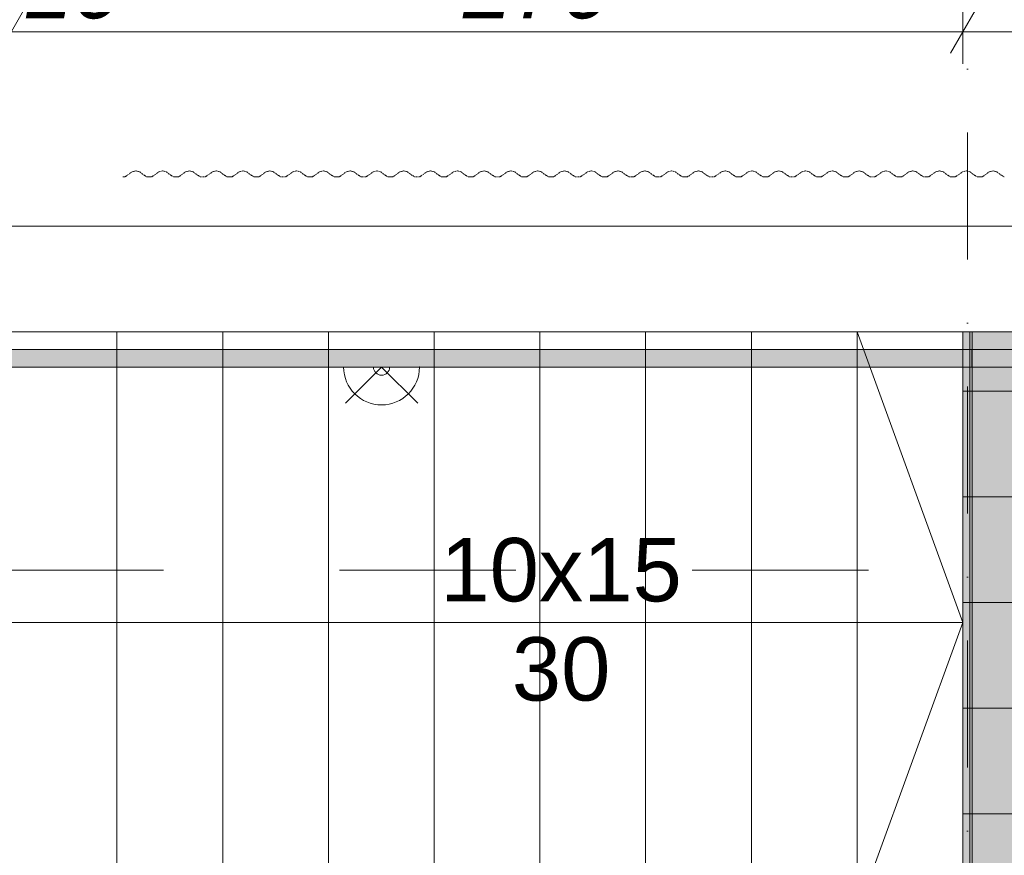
# Model space of a CAD drawing. Header units: centimetres. Extents: x -520 to 6098, y -2003 to 4462.
# Tile 25 of 52: x 1110 to 1389, y 1968 to 2205. Entities that reach past the tile are written whole.
import ezdxf
from ezdxf.enums import TextEntityAlignment as Align

# ---------------------------------------------------------------- set-up
doc = ezdxf.new("R2010")
doc.units = ezdxf.units.CM
doc.header["$LTSCALE"] = 0.1
doc.header["$MEASUREMENT"] = 0
for name, pattern in [('11108-COL-C310_XMODEL$0$HIDDEN', [3.75, 2.5, -1.25]), ('Kropki i Kreski', [720, 360, -180, 0, -180]), ('PHANTOM2', [3175, 1587.5, -317.5, 317.5, -317.5, 317.5, -317.5]), ('Przerywana długa', [1000, 500, -500]), ('Wipeout_Contour', [1000, 0, -1000])]:
    doc.linetypes.add(name, pattern=pattern)
for name, color, linetype in [('1_przekroje.K_IR', 7, 'Continuous'), ('2_barierki.K_IR', 7, 'Continuous'), ('2_belki.K_IR', 7, 'Continuous'), ('2_schody.K_IR', 7, 'Continuous'), ('2_ściana dekoracyjna.K_IR', 7, 'Continuous'), ('3_oświetlenie.K_IR', 7, 'Continuous'), ('4_osie.ISTN', 7, 'Continuous'), ('5_opisy.K_IR', 7, 'Continuous'), ('5_wymiary.K_IR', 7, 'Continuous')]:
    doc.layers.add(name, color=color, linetype=linetype)
doc.styles.add('GENERATED_STYLE_1', font='txt')
doc.styles.add('GENERATED_STYLE_2', font='txt')
doc.dimstyles.new('GENERATED_STYLE__11', dxfattribs={"dimtxt": 18, "dimasz": 18.357488, "dimexe": 0.18, "dimexo": 4, "dimgap": 0.09, "dimtad": 1, "dimtih": 1, "dimtoh": 1, "dimdec": 0, "dimzin": 0, "dimdsep": 46, "dimtxsty": 'GENERATED_STYLE_2', "dimblk": 'ARROWHEAD_5', "dimblk1": 'ARROWHEAD_5', "dimblk2": 'ARROWHEAD_5', "dimcen": 0.09, "dimclrd": 1, "dimclre": 1, "dimclrt": 1, "dimadec": 1, "dimazin": 0, "dimtfac": 1, "dimtdec": 4, "dimtmove": 0, "dimatfit": 3, "dimfxl": 1, "dimtolj": 1, "dimtzin": 0, "dimarcsym": 0})
doc.dimstyles.new('GENERATED_STYLE__2', dxfattribs={"dimtxt": 18, "dimasz": 9.178744, "dimexe": 0.18, "dimexo": 2, "dimgap": 0.09, "dimtad": 1, "dimdec": 0, "dimzin": 0, "dimdsep": 46, "dimtxsty": 'GENERATED_STYLE_2', "dimblk": 'ARROWHEAD_2', "dimblk1": 'ARROWHEAD_2', "dimblk2": 'ARROWHEAD_2', "dimcen": 0.09, "dimclrd": 1, "dimclre": 1, "dimclrt": 1, "dimadec": 1, "dimazin": 0, "dimtfac": 1, "dimtdec": 4, "dimtmove": 0, "dimatfit": 3, "dimfxl": 1, "dimtolj": 1, "dimtzin": 0, "dimarcsym": 0})
doc.dimstyles.new('GENERATED_STYLE__3', dxfattribs={"dimtxt": 18, "dimasz": 9.178744, "dimexe": 0.18, "dimexo": 2, "dimgap": 0.09, "dimtad": 1, "dimtih": 1, "dimtoh": 1, "dimdec": 0, "dimzin": 0, "dimdsep": 46, "dimtxsty": 'GENERATED_STYLE_2', "dimblk": 'ARROWHEAD_2', "dimblk1": 'ARROWHEAD_2', "dimblk2": 'ARROWHEAD_2', "dimcen": 0.09, "dimclrd": 1, "dimclre": 1, "dimclrt": 1, "dimadec": 1, "dimazin": 0, "dimtfac": 1, "dimtdec": 4, "dimtmove": 0, "dimatfit": 3, "dimfxl": 1, "dimtolj": 1, "dimtzin": 0, "dimarcsym": 0})

# ---------------------------------------------------------------- blocks, each defined once
blk = doc.blocks.new('Schody_1_1')
at = {"layer": '2_schody.K_IR', "color": 7, "linetype": 'Continuous', "lineweight": 15}
for p, q in [((1107.36, 2116.86), (1137.36, 2116.86)), ((1137.36, 2116.86), (1137.36, 1951.86)), ((1137.36, 1951.86), (1137.36, 2116.86)), ((1137.36, 2116.86), (1167.36, 2116.86)), ((1167.36, 2116.86), (1167.36, 1951.86)), ((1167.36, 1951.86), (1167.36, 2116.86)), ((1167.36, 2116.86), (1197.36, 2116.86)), ((1197.36, 2116.86), (1197.36, 1951.86)), ((1197.36, 1951.86), (1197.36, 2116.86)), ((1197.36, 2116.86), (1227.36, 2116.86)), ((1227.36, 2116.86), (1227.36, 1951.86)), ((1227.36, 1951.86), (1227.36, 2116.86)), ((1227.36, 2116.86), (1257.36, 2116.86)), ((1257.36, 2116.86), (1257.36, 1951.86)), ((1257.36, 1951.86), (1257.36, 2116.86)), ((1257.36, 2116.86), (1287.36, 2116.86)), ((1287.36, 2116.86), (1287.36, 1951.86)), ((1287.36, 1951.86), (1287.36, 2116.86)), ((1287.36, 2116.86), (1317.36, 2116.86)), ((1317.36, 2116.86), (1317.36, 1951.86)), ((1317.36, 1951.86), (1317.36, 2116.86)), ((1317.36, 2116.86), (1347.36, 2116.86)), ((1347.36, 2116.86), (1347.36, 1951.86)), ((1347.36, 1951.86), (1347.36, 2116.86)), ((1347.36, 2116.86), (1377.36, 2116.86)), ((1347.36, 2116.86), (1377.36, 2034.36)), ((1377.36, 2116.86), (1379.36, 2116.86)), ((1379.36, 2116.86), (1379.36, 1951.86)), ((1107.36, 2034.36), (1347.36, 2034.36)), ((1347.36, 2034.36), (1377.36, 2034.36)), ((1377.36, 2034.36), (1347.36, 1951.86))]:
    blk.add_line(p, q, dxfattribs=at)
blk = doc.blocks.new('Balustrada_1_1')
at = {"layer": '2_barierki.K_IR', "linetype": 'Continuous', "lineweight": 0, "true_color": 0xffffff}
for points in [[(1104.86, 2111.86), (1104.86, 2106.86), (1377.36, 2106.86), (1377.36, 2111.86)], [(1377.36, 2111.86), (1377.36, 2106.86), (1379.86, 2106.86), (1379.86, 2111.86)]]:
    blk.add_hatch(color=7, dxfattribs=at).paths.add_polyline_path(points)
at = {"layer": '2_barierki.K_IR', "color": 7, "linetype": 'Continuous', "lineweight": 15}
for p, q in [((1377.36, 2111.86), (1104.86, 2111.86)), ((1379.86, 2111.86), (1377.36, 2111.86)), ((1379.86, 2106.86), (1379.86, 2111.86)), ((1104.86, 2106.86), (1377.36, 2106.86)), ((1377.36, 2106.86), (1379.86, 2106.86))]:
    blk.add_line(p, q, dxfattribs=at)
blk = doc.blocks.new('Standardowy znacznik osi[54]_1', base_point=(1378.63, -1423.37))
at = {"layer": '4_osie.ISTN', "color": 252, "linetype": 'Kropki i Kreski', "lineweight": 0}
blk.add_line((1378.63, -1323.37), (1378.63, 2396.64), dxfattribs=at)
at = {"layer": '4_osie.ISTN', "color": 252, "lineweight": 0, "style": 'GENERATED_STYLE_1'}
for tag, p in [('AC_MarkerText_1_1', (1378.63, 2538.64)), ('AC_MarkerText_1_0', (1378.63, -1461.36))]:
    blk.add_attdef(tag, text='', height=35, rotation=360, dxfattribs=at).set_placement(p, align=Align.MIDDLE_CENTER)
blk = doc.blocks.new('Arkusz blachy profilowanej 22_3')
at = {"layer": '2_ściana dekoracyjna.K_IR', "color": 251, "linetype": '11108-COL-C310_XMODEL$0$HIDDEN', "lineweight": 0, "true_color": 0x5f5f5f}
for p, q in [((-1.69, 250.12), (-1.69, 250.01)), ((-1.69, 250.01), (-0.9, 248.83)), ((-0.9, 248.83), (-0.24, 247.98)), ((-0.24, 245.88), (-0.9, 245.03)), ((-0.24, 247.98), (0, 246.93)), ((0, 246.93), (-0.24, 245.88)), ((-0.9, 245.03), (-1.69, 243.84)), ((-1.69, 243.84), (-1.69, 242.41)), ((-1.69, 242.41), (-0.9, 241.23)), ((-0.9, 241.23), (-0.24, 240.38)), ((-0.24, 240.38), (0, 239.33)), ((-0.24, 238.28), (-0.9, 237.43)), ((0, 239.33), (-0.24, 238.28)), ((-0.9, 237.43), (-1.69, 236.24)), ((-1.69, 236.24), (-1.69, 234.81)), ((-1.69, 234.81), (-0.9, 233.63)), ((-0.9, 233.63), (-0.24, 232.78)), ((-0.24, 232.78), (0, 231.73)), ((-0.9, 229.83), (-1.69, 228.64)), ((-0.24, 230.68), (-0.9, 229.83)), ((0, 231.73), (-0.24, 230.68)), ((-1.69, 228.64), (-1.69, 227.21)), ((-1.69, 227.21), (-0.9, 226.03)), ((-0.9, 226.03), (-0.24, 225.18)), ((-0.24, 225.18), (0, 224.13)), ((0, 224.13), (-0.24, 223.08)), ((-0.9, 222.23), (-1.69, 221.04)), ((-1.69, 221.04), (-1.69, 219.61)), ((-0.24, 223.08), (-0.9, 222.23)), ((-1.69, 219.61), (-0.9, 218.43)), ((-0.9, 218.43), (-0.24, 217.58)), ((-0.24, 215.48), (-0.9, 214.63)), ((-0.24, 217.58), (0, 216.53)), ((0, 216.53), (-0.24, 215.48)), ((-0.9, 214.63), (-1.69, 213.44)), ((-1.69, 213.44), (-1.69, 212.01)), ((-1.69, 212.01), (-0.9, 210.83)), ((-0.9, 210.83), (-0.24, 209.98)), ((-0.24, 209.98), (0, 208.93)), ((-0.9, 207.03), (-1.69, 205.84)), ((-0.24, 207.88), (-0.9, 207.03)), ((0, 208.93), (-0.24, 207.88)), ((-1.69, 205.84), (-1.69, 204.41)), ((-1.69, 204.41), (-0.9, 203.23)), ((-0.9, 203.23), (-0.24, 202.38)), ((-0.24, 202.38), (0, 201.33)), ((0, 201.33), (-0.24, 200.28)), ((-0.9, 199.43), (-1.69, 198.24)), ((-0.24, 200.28), (-0.9, 199.43)), ((-1.69, 198.24), (-1.69, 196.81)), ((-1.69, 196.81), (-0.9, 195.63)), ((-0.9, 195.63), (-0.24, 194.78)), ((-0.24, 194.78), (0, 193.73)), ((0, 193.73), (-0.24, 192.68)), ((-0.9, 191.83), (-1.69, 190.64)), ((-1.69, 190.64), (-1.69, 189.21)), ((-0.24, 192.68), (-0.9, 191.83)), ((-1.69, 189.21), (-0.9, 188.03)), ((-0.9, 188.03), (-0.24, 187.18)), ((-0.24, 187.18), (0, 186.13)), ((-0.24, 185.08), (-0.9, 184.23)), ((0, 186.13), (-0.24, 185.08)), ((-0.9, 184.23), (-1.69, 183.04)), ((-1.69, 183.04), (-1.69, 181.61)), ((-1.69, 181.61), (-0.9, 180.43)), ((-0.9, 180.43), (-0.24, 179.58)), ((-0.24, 179.58), (0, 178.53)), ((-0.9, 176.63), (-1.69, 175.44)), ((-0.24, 177.48), (-0.9, 176.63)), ((0, 178.53), (-0.24, 177.48)), ((-1.69, 175.44), (-1.69, 174.01)), ((-1.69, 174.01), (-0.9, 172.83)), ((-0.9, 172.83), (-0.24, 171.98)), ((-0.24, 171.98), (0, 170.93)), ((0, 170.93), (-0.24, 169.88)), ((-0.9, 169.03), (-1.69, 167.84)), ((-1.69, 167.84), (-1.69, 166.41)), ((-0.24, 169.88), (-0.9, 169.03)), ((-1.69, 166.41), (-0.9, 165.23)), ((-0.9, 165.23), (-0.24, 164.38)), ((-0.24, 162.28), (-0.9, 161.43)), ((-0.24, 164.38), (0, 163.33)), ((0, 163.33), (-0.24, 162.28)), ((-0.9, 161.43), (-1.69, 160.24)), ((-1.69, 160.24), (-1.69, 158.81)), ((-1.69, 158.81), (-0.9, 157.63)), ((-0.9, 157.63), (-0.24, 156.78)), ((-0.24, 156.78), (0, 155.73)), ((-0.9, 153.83), (-1.69, 152.64)), ((-0.24, 154.68), (-0.9, 153.83)), ((0, 155.73), (-0.24, 154.68)), ((-1.69, 152.64), (-1.69, 151.21)), ((-1.69, 151.21), (-0.9, 150.03)), ((-0.9, 150.03), (-0.24, 149.18)), ((-0.24, 149.18), (0, 148.13)), ((0, 148.13), (-0.24, 147.08)), ((-0.9, 146.23), (-1.69, 145.04)), ((-0.24, 147.08), (-0.9, 146.23)), ((-1.69, 145.04), (-1.69, 143.61)), ((-1.69, 143.61), (-0.9, 142.43)), ((-0.9, 142.43), (-0.24, 141.58)), ((-0.24, 141.58), (0, 140.53)), ((0, 140.53), (-0.24, 139.48)), ((-0.9, 138.63), (-1.69, 137.44)), ((-1.69, 137.44), (-1.69, 136.01)), ((-0.24, 139.48), (-0.9, 138.63)), ((-1.69, 136.01), (-0.9, 134.83)), ((-0.9, 134.83), (-0.24, 133.98)), ((-0.24, 131.88), (-0.9, 131.03)), ((-0.24, 133.98), (0, 132.93)), ((0, 132.93), (-0.24, 131.88)), ((-0.9, 131.03), (-1.69, 129.84)), ((-1.69, 129.84), (-1.69, 128.41)), ((-1.69, 128.41), (-0.9, 127.23)), ((-0.9, 127.23), (-0.24, 126.38)), ((-0.24, 126.38), (0, 125.33)), ((-0.9, 123.43), (-1.69, 122.24)), ((-0.24, 124.28), (-0.9, 123.43)), ((0, 125.33), (-0.24, 124.28)), ((-1.69, 122.24), (-1.69, 120.81)), ((-1.69, 120.81), (-0.9, 119.63)), ((-0.9, 119.63), (-0.24, 118.78)), ((-0.24, 118.78), (0, 117.73)), ((0, 117.73), (-0.24, 116.68)), ((-0.9, 115.83), (-1.69, 114.64)), ((-1.69, 114.64), (-1.69, 113.21)), ((-0.24, 116.68), (-0.9, 115.83)), ((-1.69, 113.21), (-0.9, 112.03)), ((-0.9, 112.03), (-0.24, 111.18)), ((-0.24, 109.08), (-0.9, 108.23)), ((-0.24, 111.18), (0, 110.13)), ((0, 110.13), (-0.24, 109.08)), ((-0.9, 108.23), (-1.69, 107.04)), ((-1.69, 107.04), (-1.69, 105.61)), ((-1.69, 105.61), (-0.9, 104.43)), ((-0.9, 104.43), (-0.24, 103.58)), ((-0.24, 103.58), (0, 102.53)), ((-0.9, 100.63), (-1.69, 99.44)), ((-0.24, 101.48), (-0.9, 100.63)), ((0, 102.53), (-0.24, 101.48)), ((-1.69, 99.44), (-1.69, 98.01)), ((-1.69, 98.01), (-0.9, 96.83)), ((-0.9, 96.83), (-0.24, 95.98)), ((-0.24, 95.98), (0, 94.93)), ((-0.9, 93.03), (-1.69, 91.84)), ((-0.24, 93.88), (-0.9, 93.03)), ((0, 94.93), (-0.24, 93.88)), ((-1.69, 91.84), (-1.69, 90.41)), ((-1.69, 90.41), (-0.9, 89.23)), ((-0.9, 89.23), (-0.24, 88.38)), ((-0.24, 88.38), (0, 87.33)), ((0, 87.33), (-0.24, 86.28)), ((-0.9, 85.43), (-1.69, 84.24)), ((-1.69, 84.24), (-1.69, 82.81)), ((-0.24, 86.28), (-0.9, 85.43)), ((-1.69, 82.81), (-0.9, 81.63)), ((-0.9, 81.63), (-0.24, 80.78)), ((-0.24, 78.68), (-0.9, 77.83)), ((-0.24, 80.78), (0, 79.73)), ((0, 79.73), (-0.24, 78.68)), ((-0.9, 77.83), (-1.69, 76.64)), ((-1.69, 76.64), (-1.69, 75.21)), ((-1.69, 75.21), (-0.9, 74.03)), ((-0.9, 74.03), (-0.24, 73.18)), ((-0.24, 73.18), (0, 72.13)), ((-0.9, 70.23), (-1.69, 69.04)), ((-0.24, 71.08), (-0.9, 70.23)), ((0, 72.13), (-0.24, 71.08)), ((-1.69, 69.04), (-1.69, 67.61)), ((-1.69, 67.61), (-0.9, 66.43)), ((-0.9, 66.43), (-0.24, 65.58)), ((-0.24, 65.58), (0, 64.53)), ((0, 64.53), (-0.24, 63.48)), ((-0.9, 62.63), (-1.69, 61.44)), ((-0.24, 63.48), (-0.9, 62.63)), ((-1.69, 61.44), (-1.69, 60.01)), ((-1.69, 60.01), (-0.9, 58.83)), ((-0.9, 58.83), (-0.24, 57.98)), ((-0.24, 55.88), (-0.9, 55.03)), ((-0.24, 57.98), (0, 56.93)), ((0, 56.93), (-0.24, 55.88)), ((-0.9, 55.03), (-1.69, 53.84)), ((-1.69, 53.84), (-1.69, 52.41)), ((-1.69, 52.41), (-0.9, 51.23)), ((-0.9, 51.23), (-0.24, 50.38)), ((-0.24, 50.38), (0, 49.33)), ((-0.24, 48.28), (-0.9, 47.43)), ((0, 49.33), (-0.24, 48.28)), ((-0.9, 47.43), (-1.69, 46.24)), ((-1.69, 46.24), (-1.69, 44.81)), ((-1.69, 44.81), (-0.9, 43.63)), ((-0.9, 43.63), (-0.24, 42.78)), ((-0.24, 42.78), (0, 41.73)), ((-0.9, 39.83), (-1.69, 38.64)), ((-0.24, 40.68), (-0.9, 39.83)), ((0, 41.73), (-0.24, 40.68)), ((-1.69, 38.64), (-1.69, 37.21)), ((-1.69, 37.21), (-0.9, 36.03)), ((-0.9, 36.03), (-0.24, 35.18)), ((-0.24, 35.18), (0, 34.13)), ((0, 34.13), (-0.24, 33.08)), ((-0.9, 32.23), (-1.69, 31.04)), ((-1.69, 31.04), (-1.69, 29.61)), ((-0.24, 33.08), (-0.9, 32.23)), ((-1.69, 29.61), (-0.9, 28.43)), ((-0.9, 28.43), (-0.24, 27.58)), ((-0.24, 25.48), (-0.9, 24.63)), ((-0.24, 27.58), (0, 26.53)), ((0, 26.53), (-0.24, 25.48)), ((-0.9, 24.63), (-1.69, 23.44)), ((-1.69, 23.44), (-1.69, 22.01)), ((-1.69, 22.01), (-0.9, 20.83)), ((-0.9, 20.83), (-0.24, 19.98)), ((-0.24, 19.98), (0, 18.93)), ((-0.9, 17.03), (-1.69, 15.84)), ((-0.24, 17.88), (-0.9, 17.03)), ((0, 18.93), (-0.24, 17.88)), ((-1.69, 15.84), (-1.69, 14.41)), ((-1.69, 14.41), (-0.9, 13.23)), ((-0.9, 13.23), (-0.24, 12.38)), ((-0.24, 12.38), (0, 11.33)), ((0, 11.33), (-0.24, 10.28)), ((-0.9, 9.43), (-1.69, 8.24)), ((-0.24, 10.28), (-0.9, 9.43)), ((-1.69, 8.24), (-1.69, 6.81)), ((-1.69, 6.81), (-0.9, 5.63)), ((-0.9, 5.63), (-0.24, 4.78)), ((-0.24, 4.78), (0, 3.73)), ((0, 3.73), (-0.24, 2.68)), ((-0.9, 1.83), (-1.69, 0.64)), ((-1.69, 0.64), (-1.69, 0)), ((-0.24, 2.68), (-0.9, 1.83))]:
    blk.add_line(p, q, dxfattribs=at)
blk = doc.blocks.new('Strop_36_1', base_point=(1377.36, 1941.85))
at = {"layer": '2_schody.K_IR', "linetype": 'Continuous', "lineweight": 0, "true_color": 0xffffff}
blk.add_hatch(color=7, dxfattribs=at).paths.add_polyline_path([(1377.36, 1941.85), (1357.36, 1941.85), (1357.36, 1746.85), (1717.37, 1746.85), (1717.37, 1912.08), (1717.37, 2146.85), (1582.36, 2146.85), (1582.36, 2116.85), (1552.36, 2116.85), (1377.36, 2116.85)])
h = blk.add_hatch(dxfattribs=at)
h.set_pattern_fill('Siatka_30x30_0001', style=0, pattern_type=2)
h.set_pattern_definition([(0, (0, 0), (0, 30), []), (90, (0, 0), (-30, 0), [])])
h.paths.add_polyline_path([(1377.36, 1941.85), (1357.36, 1941.85), (1357.36, 1746.85), (1717.37, 1746.85), (1717.37, 1912.08), (1717.37, 2146.85), (1582.36, 2146.85), (1582.36, 2116.85), (1552.36, 2116.85), (1377.36, 2116.85)])
at = {"layer": '2_schody.K_IR', "color": 7, "linetype": 'Continuous', "lineweight": 9, "flags": 128}
blk.add_lwpolyline([(1377.36, 1941.85), (1357.36, 1941.85), (1357.36, 1746.85), (1717.37, 1746.85), (1717.37, 1912.08), (1717.37, 2146.85), (1582.36, 2146.85), (1582.36, 2116.85), (1552.36, 2116.85), (1377.36, 2116.85)], close=True, dxfattribs=at)
blk = doc.blocks.new('Belka_2_1', base_point=(932.36, 2131.85))
at = {"layer": '2_belki.K_IR', "color": 7, "linetype": 'Continuous', "lineweight": 0}
for p, q in [((932.36, 2146.85), (1552.36, 2146.85)), ((932.36, 2116.85), (1552.36, 2116.85))]:
    blk.add_line(p, q, dxfattribs=at)
blk = doc.blocks.new('Balustrada_4_1')
at = {"layer": '2_barierki.K_IR', "linetype": 'Continuous', "lineweight": 0, "true_color": 0xffffff}
for points in [[(1377.36, 2111.86), (1377.36, 2106.86), (1707.37, 2106.85), (1712.37, 2111.85)], [(1712.37, 2111.85), (1707.37, 2106.85), (1707.37, 1922.88), (1712.37, 1917.88)], [(1552.36, 1917.88), (1552.36, 1922.88), (1542.36, 1922.88), (1542.36, 1917.88)], [(1712.37, 1917.88), (1707.37, 1922.88), (1552.36, 1922.88), (1552.36, 1917.88)]]:
    blk.add_hatch(color=7, dxfattribs=at).paths.add_polyline_path(points)
at = {"layer": '2_barierki.K_IR', "color": 7, "linetype": 'Continuous', "lineweight": 15}
for p, q in [((1377.36, 2111.86), (1377.36, 2106.86)), ((1712.37, 2111.85), (1377.36, 2111.86)), ((1712.37, 1917.88), (1712.37, 2111.85)), ((1377.36, 2106.86), (1707.37, 2106.85)), ((1707.37, 2106.85), (1707.37, 1922.88)), ((1552.36, 1922.88), (1542.36, 1922.88)), ((1542.36, 1922.88), (1542.36, 1917.88)), ((1707.37, 1922.88), (1552.36, 1922.88)), ((1542.36, 1917.88), (1552.36, 1917.88)), ((1552.36, 1917.88), (1712.37, 1917.88))]:
    blk.add_line(p, q, dxfattribs=at)
blk = doc.blocks.new('*D241')
at = {"layer": '5_wymiary.K_IR', "color": 1, "linetype": 'Continuous', "lineweight": 0}
for p, q in [((1377.36, 2222.94), (1377.36, 2241.06)), ((1552.42, 2222.94), (1552.42, 2241.06)), ((1380.85, 2238.04), (1373.87, 2225.96)), ((1548.93, 2225.96), (1555.91, 2238.04)), ((1371.45, 2232), (1377.36, 2232)), ((1377.36, 2232), (1552.42, 2232)), ((1552.42, 2232), (1558.33, 2232))]:
    blk.add_line(p, q, dxfattribs=at)
at = {"color": 254, "linetype": 'Wipeout_Contour', "lineweight": 0, "ltscale": 10721.52983}
blk.add_wipeout([(1444.4, 2235.6), (1485.38, 2235.6), (1485.38, 2253.6), (1444.4, 2253.6)], dxfattribs=at).dxf.layer = '5_wymiary.K_IR'
at = {"layer": '5_wymiary.K_IR', "color": 1, "lineweight": 0, "insert": (1444.4, 2235.6), "char_height": 18, "attachment_point": 7, "style": 'GENERATED_STYLE_2'}
blk.add_mtext('\\A1;{\\pql;\\fArial|b0|i1|c238|p38;175}', dxfattribs=at)
blk = doc.blocks.new('ARROWHEAD_2')
at = {"color": 0, "linetype": 'Continuous', "lineweight": 0}
for p, q in [((-0.378, -0.655), (0.378, 0.655)), ((0, 0), (-1, 0))]:
    blk.add_line(p, q, dxfattribs=at)
blk = doc.blocks.new('*D262')
at = {"layer": '5_wymiary.K_IR', "color": 1, "linetype": 'Continuous', "lineweight": 0}
for p, q in [((1225.74, 1930.03), (1234.8, 1914.34)), ((1230.27, 1915.21), (1230.27, 1929.16)), ((1235.39, 1925.14), (1230.27, 1922.18)), ((1230.27, 1922.18), (1117.3, 1856.96)), ((1112.77, 1864.8), (1121.82, 1849.11)), ((1117.3, 1863.93), (1117.3, 1849.98)), ((1117.3, 1856.96), (1112.18, 1854))]:
    blk.add_line(p, q, dxfattribs=at)
at = {"color": 254, "linetype": 'Wipeout_Contour', "lineweight": 0, "ltscale": 8921.921238}
blk.add_wipeout([(1150.34, 1880.19), (1193.63, 1905.19), (1184.63, 1920.77), (1141.34, 1895.78)], dxfattribs=at).dxf.layer = '5_wymiary.K_IR'
at = {"layer": '5_wymiary.K_IR', "color": 1, "lineweight": 0, "insert": (1150.48, 1879.93), "char_height": 18, "attachment_point": 7, "rotation": 30.0005, "style": 'GENERATED_STYLE_2'}
blk.add_mtext('\\A1;{\\pql;\\fArial|b0|i1|c238|p38;130\\fArial|b0|i1|c238|p38;\\A1{\\H.66x;\\S5^  ;}}', dxfattribs=at)
blk = doc.blocks.new('*D281')
at = {"layer": '5_wymiary.K_IR', "color": 1, "linetype": 'Continuous', "lineweight": 0}
for p, q in [((902.36, 2282.94), (902.36, 2301.06)), ((1717.37, 2282.94), (1717.37, 2301.06)), ((905.85, 2298.04), (898.87, 2285.96)), ((1713.88, 2285.96), (1720.85, 2298.04)), ((896.45, 2292), (902.36, 2292)), ((902.36, 2292), (1717.37, 2292)), ((1717.37, 2292), (1723.27, 2292))]:
    blk.add_line(p, q, dxfattribs=at)
at = {"color": 254, "linetype": 'Wipeout_Contour', "lineweight": 0, "ltscale": 10603.591485}
blk.add_wipeout([(1289.37, 2295.6), (1330.35, 2295.6), (1330.35, 2313.6), (1289.37, 2313.6)], dxfattribs=at).dxf.layer = '5_wymiary.K_IR'
at = {"layer": '5_wymiary.K_IR', "color": 1, "lineweight": 0, "insert": (1289.37, 2295.6), "char_height": 18, "attachment_point": 7, "style": 'GENERATED_STYLE_2'}
blk.add_mtext('\\A1;{\\pql;\\fArial|b0|i1|c238|p38;815}', dxfattribs=at)
blk = doc.blocks.new('*D290')
at = {"layer": '5_wymiary.K_IR', "color": 1, "linetype": 'Continuous', "lineweight": 0}
for p, q in [((1396.78, 2211.06), (1396.78, 2192.94)), ((1393.3, 2195.96), (1400.27, 2208.04)), ((1541.37, 2195.96), (1548.34, 2208.04)), ((1396.78, 2202), (1377.36, 2202)), ((1544.86, 2202), (1396.78, 2202))]:
    blk.add_line(p, q, dxfattribs=at)
at = {"layer": '5_wymiary.K_IR', "color": 1, "lineweight": 0, "insert": (1400.27, 2205.31), "char_height": 18, "attachment_point": 7, "style": 'GENERATED_STYLE_2'}
blk.add_mtext('\\A1;{\\pql;\\fArial|b0|i1|c238|p38;19\\fArial|b0|i1|c238|p38;\\A1{\\H.66x;\\S5^  ;}}', dxfattribs=at)
at = {"color": 254, "linetype": 'Wipeout_Contour', "lineweight": 0, "ltscale": 10674.717338}
blk.add_wipeout([(1468.5, 2205.6), (1509.48, 2205.6), (1509.48, 2223.6), (1468.5, 2223.6)], dxfattribs=at).dxf.layer = '5_wymiary.K_IR'
at = {"layer": '5_wymiary.K_IR', "color": 1, "lineweight": 0, "insert": (1468.5, 2205.6), "char_height": 18, "attachment_point": 7, "style": 'GENERATED_STYLE_2'}
blk.add_mtext('\\A1;{\\pql;\\fArial|b0|i1|c238|p38;148}', dxfattribs=at)
at = {"color": 254, "linetype": 'Wipeout_Contour', "lineweight": 0, "ltscale": 10519.832874}
blk.add_wipeout([(1400.27, 2205.6), (1436.61, 2205.6), (1436.61, 2223.6), (1400.27, 2223.6)], dxfattribs=at).dxf.layer = '5_wymiary.K_IR'
blk = doc.blocks.new('*D291')
at = {"layer": '5_wymiary.K_IR', "color": 1, "linetype": 'Continuous', "lineweight": 0}
for p, q in [((1373.87, 2195.96), (1380.85, 2208.04)), ((1393.3, 2195.96), (1400.27, 2208.04)), ((1396.78, 2202), (1377.36, 2202))]:
    blk.add_line(p, q, dxfattribs=at)
blk = doc.blocks.new('*D292')
at = {"layer": '5_wymiary.K_IR', "color": 1, "linetype": 'Continuous', "lineweight": 0}
for p, q in [((1377.36, 2211.06), (1377.36, 2192.94)), ((1103.87, 2195.96), (1110.85, 2208.04)), ((1373.87, 2195.96), (1380.85, 2208.04)), ((1377.36, 2202), (1107.36, 2202)), ((1396.78, 2202), (1377.36, 2202))]:
    blk.add_line(p, q, dxfattribs=at)
at = {"color": 254, "linetype": 'Wipeout_Contour', "lineweight": 0, "ltscale": 10184.201449}
blk.add_wipeout([(1235.53, 2205.6), (1276.51, 2205.6), (1276.51, 2223.6), (1235.53, 2223.6)], dxfattribs=at).dxf.layer = '5_wymiary.K_IR'
at = {"layer": '5_wymiary.K_IR', "color": 1, "lineweight": 0, "insert": (1235.53, 2205.6), "char_height": 18, "attachment_point": 7, "style": 'GENERATED_STYLE_2'}
blk.add_mtext('\\A1;{\\pql;\\fArial|b0|i1|c238|p38;270}', dxfattribs=at)
at = {"color": 254, "linetype": 'Wipeout_Contour', "lineweight": 0, "ltscale": 9935.102464}
blk.add_wipeout([(1110.85, 2205.6), (1138.17, 2205.6), (1138.17, 2223.6), (1110.85, 2223.6)], dxfattribs=at).dxf.layer = '5_wymiary.K_IR'
at = {"layer": '5_wymiary.K_IR', "color": 1, "lineweight": 0, "insert": (1110.85, 2205.6), "char_height": 18, "attachment_point": 7, "style": 'GENERATED_STYLE_2'}
blk.add_mtext('\\A1;{\\pql;\\fArial|b0|i1|c238|p38;10}', dxfattribs=at)
blk = doc.blocks.new('*D293')
at = {"layer": '5_wymiary.K_IR', "color": 1, "linetype": 'Continuous', "lineweight": 0}
for p, q in [((1107.36, 2211.06), (1107.36, 2192.94)), ((1093.87, 2195.96), (1100.85, 2208.04)), ((1103.87, 2195.96), (1110.85, 2208.04)), ((1107.36, 2202), (1097.36, 2202)), ((1377.36, 2202), (1107.36, 2202))]:
    blk.add_line(p, q, dxfattribs=at)
blk = doc.blocks.new('Ewakuacja - Lampa')
at = {"layer": '3_oświetlenie.K_IR', "color": 7, "linetype": 'Continuous', "lineweight": 0}
for p, q in [((0, 10.75), (21.5, 10.75)), ((0, 10.75), (21.5, 10.75)), ((10.75, 10.75), (0.5, 0.5)), ((10.75, 10.75), (21, 0.5))]:
    blk.add_line(p, q, dxfattribs=at)
for radius in [10.75, 10.75, 2.3]:
    blk.add_arc((10.75, 10.75), radius, 180, 0, dxfattribs=at)
blk.add_point((0, 10.75), dxfattribs=at)
blk.add_point((0, 10.75), dxfattribs=at)
blk = doc.blocks.new('*D517')
at = {"layer": '5_wymiary.K_IR', "linetype": 'Continuous', "lineweight": 0}
for points in [[(1581.53, 471.52), (1563.78, 463.92), (1569.96, 456.06)], [(1687.46, 256.79), (1668.15, 257.02), (1670.62, 247.33)]]:
    blk.add_hatch(color=1, dxfattribs=at).paths.add_polyline_path(points)
at = {"layer": '5_wymiary.K_IR', "color": 1, "linetype": 'Continuous', "lineweight": 0}
for p, q in [((1581.53, 471.52), (1563.78, 463.92)), ((1581.53, 471.52), (1569.96, 456.06)), ((1569.96, 456.06), (1563.78, 463.92)), ((1687.46, 256.79), (1668.15, 257.02)), ((1670.62, 247.33), (1668.15, 257.02)), ((1687.46, 256.79), (1670.62, 247.33))]:
    blk.add_line(p, q, dxfattribs=at)
blk.add_arc((1648.63, 371.13), 120.75, 132.6211, 279.8951, dxfattribs=at)
at = {"color": 254, "linetype": 'Wipeout_Contour', "lineweight": 0, "ltscale": 6081.778047}
blk.add_wipeout([(1449.06, 297.03), (1527.92, 297.03), (1527.92, 322.46), (1449.06, 322.46)], dxfattribs=at).dxf.layer = '5_wymiary.K_IR'
at = {"layer": '5_wymiary.K_IR', "color": 1, "lineweight": 0, "insert": (1452.78, 300.75), "char_height": 18, "attachment_point": 7, "style": 'GENERATED_STYLE_2'}
blk.add_mtext('\\A1;{\\pql;\\fArial|b0|i1|c238|p38;165,0°}', dxfattribs=at)
blk = doc.blocks.new('ARROWHEAD_5')
at = {"linetype": 'Continuous', "lineweight": 0}
blk.add_hatch(color=0, dxfattribs=at).paths.add_polyline_path([(-1, 0.2679), (0, 0), (-1, -0.2679)])
at = {"color": 0, "linetype": 'Continuous', "lineweight": 0}
blk.add_line((0, 0), (-1, 0), dxfattribs=at)
blk = doc.blocks.new('Płaszczyzna odcinająca_2_1', base_point=(3165.54, 2049.23))
at = {"layer": '1_przekroje.K_IR', "color": 7, "linetype": 'Przerywana długa', "lineweight": 15}
blk.add_line((3150.54, 2049.23), (-132.14, 2049.23), dxfattribs=at)
blk = doc.blocks.new('Wymiary_12', base_point=(1717.37, 2202))
at = {"layer": '5_wymiary.K_IR', "color": 1, "linetype": 'Continuous', "lineweight": 0}
dim = blk.add_linear_dim(base=(1396.78, 2202), p1=(1544.86, 1919.42), p2=(1396.78, 1959.36), angle=180, dimstyle='GENERATED_STYLE__3', dxfattribs=at)
dim.commit()
dim.dimension.update_dxf_attribs({"geometry": '*D290', "text_midpoint": (1489.08, 2214.6), "dimtype": 160})
dim = blk.add_linear_dim(base=(1377.36, 2202), p1=(1396.78, 1959.36), p2=(1377.36, 1951.86), angle=180, dimstyle='GENERATED_STYLE__3', dxfattribs=at)
dim.commit()
dim.dimension.update_dxf_attribs({"geometry": '*D291', "text_midpoint": (1438.3, 2214.6), "dimtype": 160})
dim = blk.add_linear_dim(base=(1107.36, 2202), p1=(1377.36, 1951.86), p2=(1107.36, 1951.86), angle=180, dimstyle='GENERATED_STYLE__3', dxfattribs=at)
dim.commit()
dim.dimension.update_dxf_attribs({"geometry": '*D292', "text_midpoint": (1256.11, 2214.6), "dimtype": 160})
dim = blk.add_linear_dim(base=(1097.36, 2202), p1=(1107.36, 1951.86), p2=(1097.36, 1959.36), angle=180, dimstyle='GENERATED_STYLE__3', dxfattribs=at)
dim.commit()
dim.dimension.update_dxf_attribs({"geometry": '*D293', "text_midpoint": (1124.57, 2214.6), "dimtype": 160})

msp = doc.modelspace()

# ---------------------------------------------------------------- block references
at = {"layer": '2_barierki.K_IR', "color": 252, "linetype": 'Continuous', "lineweight": 0}
for name in ['Balustrada_1_1', 'Balustrada_4_1']:
    msp.add_blockref(name, (0, 0), dxfattribs=at)
at = {"layer": '2_belki.K_IR', "color": 7, "lineweight": 0}
msp.add_blockref('Belka_2_1', (932.36, 2131.85), dxfattribs=at)
at = {"layer": '2_schody.K_IR', "color": 7, "linetype": 'Continuous', "lineweight": 9}
msp.add_blockref('Strop_36_1', (1377.36, 1941.85), dxfattribs=at)
at = {"layer": '2_schody.K_IR', "color": 7, "linetype": 'PHANTOM2', "lineweight": 15}
msp.add_blockref('Schody_1_1', (0, 0), dxfattribs=at)
at = {"layer": '2_ściana dekoracyjna.K_IR', "color": 251, "linetype": '11108-COL-C310_XMODEL$0$HIDDEN', "lineweight": 0, "true_color": 0x5f5f5f, "xscale": -1, "zscale": 100, "rotation": 270}
msp.add_blockref('Arkusz blachy profilowanej 22_3', (1138.97, 2162.55), dxfattribs=at)
at = {"layer": '4_osie.ISTN', "color": 252, "linetype": 'Continuous', "lineweight": 0}
msp.add_blockref('Standardowy znacznik osi[54]_1', (1378.63, -1423.37), dxfattribs=at)

# ---------------------------------------------------------------- next in the draw order: dimensions: what is measured, and where the dimension line sits
at = {"layer": '5_wymiary.K_IR', "color": 1, "linetype": 'Continuous', "lineweight": 0}
dim = msp.add_linear_dim(base=(1552.42, 2232), p1=(1377.36, 2116.86), p2=(1552.42, 2116.9), dimstyle='GENERATED_STYLE__3', dxfattribs=at)
dim.commit()
dim.dimension.update_dxf_attribs({"geometry": '*D241', "text_midpoint": (1464.98, 2244.6), "dimtype": 160})
dim = msp.add_linear_dim(base=(1117.3, 1856.96), p1=(1235.76, 1912.67), p2=(1122.79, 1847.44), angle=210.0005, dimstyle='GENERATED_STYLE__2', dxfattribs=at)
dim.commit()
dim.dimension.update_dxf_attribs({"geometry": '*D262', "text_midpoint": (1184.71, 1910.43), "dimtype": 160, "text_rotation": 30.0005})

# ---------------------------------------------------------------- next in the draw order: dimensions: what is measured, and where the dimension line sits
dim = msp.add_linear_dim(base=(1717.37, 2292), p1=(902.36, 2146.85), p2=(1717.37, 2146.85), angle=0, dimstyle='GENERATED_STYLE__3', dxfattribs=at)
dim.commit()
dim.dimension.update_dxf_attribs({"geometry": '*D281', "text_midpoint": (1309.96, 2304.6), "dimtype": 160})

# ---------------------------------------------------------------- next in the draw order: block references
msp.add_blockref('Wymiary_12', (1717.37, 2202), dxfattribs=at)

# ---------------------------------------------------------------- next in the draw order: block references
at = {"layer": '3_oświetlenie.K_IR', "color": 190, "linetype": 'Continuous', "lineweight": 50, "xscale": -1, "zscale": 100}
msp.add_blockref('Ewakuacja - Lampa', (1223.18, 2096.11), dxfattribs=at)

# ---------------------------------------------------------------- next in the draw order: texts
at = {"layer": '5_opisy.K_IR', "color": 1, "linetype": 'Continuous', "lineweight": 0, "insert": (1229.12, 2011.94), "char_height": 18, "attachment_point": 7, "line_spacing_factor": 0.938433, "style": 'GENERATED_STYLE_1'}
msp.add_mtext('\\A1;{\\pql;\\fArial|b0|i0|c238|p38;10x15\\P\\pqc;\\fArial|b0|i0|c238|p38;30}', dxfattribs=at)

# ---------------------------------------------------------------- next in the draw order: dimensions: what is measured, and where the dimension line sits
at = {"layer": '5_wymiary.K_IR', "color": 1, "linetype": 'Continuous', "lineweight": 0}
dim = msp.add_angular_dim_3p(base=(1540.34, 317.71), center=(1648.63, 371.13), p1=(255.26, 2455.82), p2=(2454.97, -2003.15), dimstyle='GENERATED_STYLE__11', dxfattribs=at)
dim.commit()
dim.dimension.update_dxf_attribs({"geometry": '*D517', "text_midpoint": (1487.85, 309.75), "dimtype": 165})

# ---------------------------------------------------------------- next in the draw order: block references
at = {"layer": '1_przekroje.K_IR', "color": 7, "lineweight": 15}
msp.add_blockref('Płaszczyzna odcinająca_2_1', (3165.54, 2049.23), dxfattribs=at)

doc.saveas('drawing.dxf')
